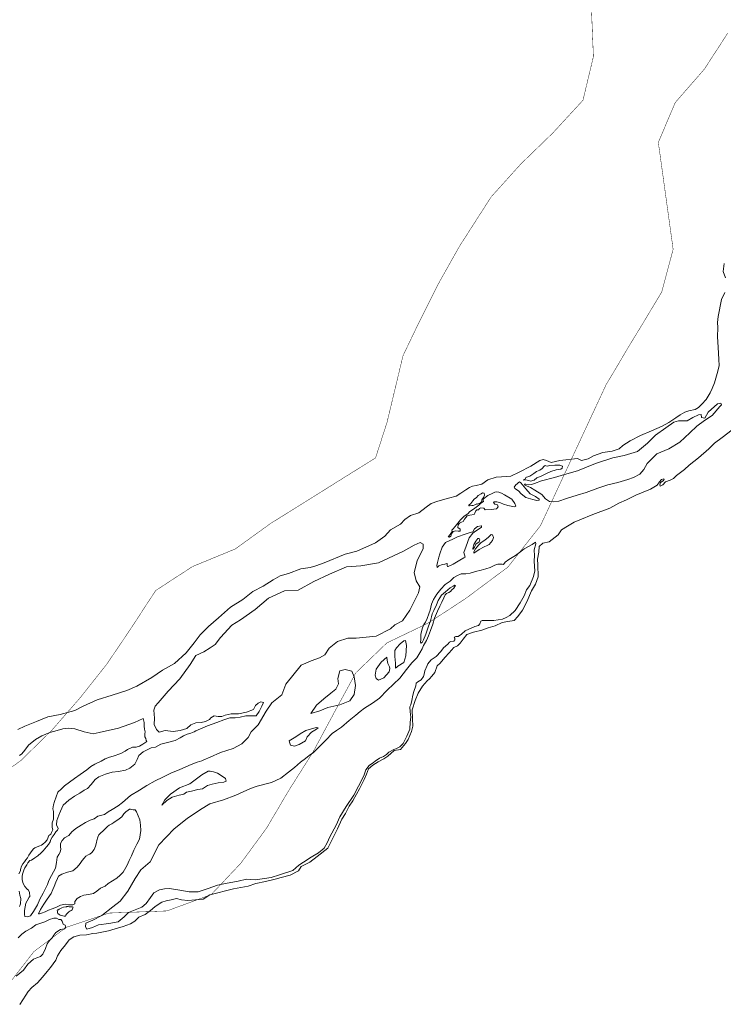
# Model space of a CAD drawing. Header units: metres. Extents: x 347609 to 404409, y 8547781 to 8605413.
# Tile 10 of 40: x 364563 to 365380, y 8552202 to 8553345. Entities that reach past the tile are written whole.
import ezdxf

# ---------------------------------------------------------------- set-up
doc = ezdxf.new("R2010")
doc.units = ezdxf.units.M
doc.layers.add('01. RIO', color=7, linetype='Continuous', lineweight=5, true_color=0x2776bb)
doc.layers.add('PREDIOS INSCRITOS EN LA BASE GRAFICA REGISTRAL (HUAURA) NOMBRE', color=7, linetype='Continuous', true_color=0xfffff0)

# ---------------------------------------------------------------- blocks, each defined once
blk = doc.blocks.new('REIORORI')
at = {"layer": '01. RIO', "color": 152, "lineweight": 15, "true_color": 0x2776bb, "flags": 128}
for points in [[(365390.6, 8552868.7), (365379.2, 8552860), (365370.2, 8552853.2), (365363.4, 8552846.7), (365351.4, 8552836.4), (365340.9, 8552827.6), (365335.2, 8552822.6), (365326.1, 8552815.8), (365322.7, 8552812.4), (365318.6, 8552810.3), (365313.1, 8552808.4), (365310.1, 8552804.8), (365307.1, 8552803.4), (365306.8, 8552804.9), (365307.3, 8552807.8), (365310.6, 8552809.6), (365311.6, 8552811.3), (365311.3, 8552811.9), (365308.4, 8552811.1), (365306.3, 8552808.6), (365303.4, 8552804.6), (365296, 8552799.9), (365278.8, 8552792.8), (365268, 8552787.5), (365259, 8552783.5), (365248.5, 8552778), (365228.9, 8552770.3), (365213.7, 8552764.2), (365207.1, 8552761.7), (365199.6, 8552757.1), (365192.4, 8552752.5), (365188.4, 8552746.7), (365178.3, 8552738.8), (365170.9, 8552737.2), (365166.5, 8552733.4), (365166, 8552726.7), (365164.6, 8552718.6), (365165.1, 8552711.9), (365165.5, 8552698), (365162.3, 8552689.6), (365157.6, 8552681.9), (365152.1, 8552668.9), (365147, 8552659.3), (365141.8, 8552652.1), (365137.4, 8552647.5), (365130.2, 8552646.4), (365123.7, 8552645), (365115.3, 8552641.2), (365107.2, 8552638.7), (365099.9, 8552636), (365090.3, 8552634), (365082.5, 8552631), (365078.3, 8552625.6), (365074.8, 8552621), (365071.7, 8552618), (365067.6, 8552616), (365062.1, 8552609.9), (365057.1, 8552604.5), (365051.6, 8552597.8), (365048, 8552594.9), (365045.4, 8552586.9), (365042, 8552582.8), (365039.3, 8552579.5), (365036.5, 8552577.4), (365030.9, 8552571), (365026, 8552563), (365022.4, 8552554.3), (365019, 8552543.8), (365019.6, 8552533.1), (365019.9, 8552524.6), (365018.4, 8552518.4), (365014.3, 8552509.1), (365011.3, 8552504.4), (365005.6, 8552497.6), (364998.3, 8552496.4), (364990.9, 8552490), (364986.3, 8552486.7), (364979.6, 8552483.4), (364973.2, 8552479.4), (364968.4, 8552475.1), (364965.9, 8552468.9), (364963.2, 8552462.7), (364958, 8552451.8), (364954.4, 8552445.8), (364950, 8552438), (364946, 8552431.9), (364941.6, 8552423.4), (364937.3, 8552416.5), (364932.2, 8552405.4), (364927.2, 8552395.5), (364921.1, 8552383.1), (364908.8, 8552373.2), (364900.2, 8552366.7), (364890.2, 8552361.8), (364887, 8552356.5), (364877.4, 8552351.5), (364867.1, 8552349.1), (364859.9, 8552346.9), (364848.9, 8552344.1), (364837.6, 8552342), (364828.7, 8552338.8), (364811.4, 8552335.9), (364784.1, 8552328.6), (364776.2, 8552323.6), (364758.6, 8552322.3), (364751.1, 8552322.9), (364745.2, 8552324.7), (364739, 8552323.1), (364733.2, 8552321.9), (364728.5, 8552320.1), (364723.9, 8552317.6), (364720.4, 8552315), (364715.2, 8552310.5), (364708.9, 8552305.9), (364701.5, 8552303), (364697.1, 8552298.1), (364692.1, 8552295.2), (364683.3, 8552292), (364674.1, 8552289.3), (364666.3, 8552286.9), (364652.7, 8552284.4), (364648.1, 8552283.9), (364640.8, 8552282.5), (364633.2, 8552282), (364626.2, 8552280.1), (364620.9, 8552276.5), (364616.3, 8552270.8), (364611.1, 8552264.1), (364607.2, 8552258), (364605.3, 8552252.9), (364602.1, 8552248.6), (364599.1, 8552244.4), (364595, 8552239.9), (364589.7, 8552233.2), (364584, 8552226.7), (364577.4, 8552221.2), (364573.3, 8552216.4), (364570.6, 8552212.4), (364563.3, 8552201.6)], [(365381.2, 8553062.1), (365380.1, 8553052.6), (365382.8, 8553045.5)], [(365382.2, 8553028.5), (365378.1, 8553020), (365374.4, 8553000.4), (365373.7, 8552993.3), (365374.1, 8552987.8), (365373.8, 8552977), (365374.3, 8552964.7), (365374.7, 8552957.6), (365375, 8552950.8), (365375.5, 8552943.3), (365373.4, 8552934.1), (365370, 8552923.5), (365367.5, 8552916.7), (365365, 8552911.6), (365360.4, 8552904.1), (365355.4, 8552898.6), (365351.6, 8552894.6), (365347.6, 8552892.5), (365340.2, 8552890.9), (365335.5, 8552889.2), (365330.3, 8552886.3), (365325.3, 8552882.7), (365317.1, 8552877.4), (365309.2, 8552873.2), (365297, 8552867.7), (365284.1, 8552862.2), (365272.2, 8552856.2), (365263.8, 8552850.6), (365259.3, 8552846.9), (365251.3, 8552844), (365240.3, 8552842.6), (365229.6, 8552838.5), (365223.3, 8552835), (365215.8, 8552833.3), (365211.1, 8552835.7), (365190.5, 8552833.1), (365180.6, 8552830.7), (365174.9, 8552833.1), (365171.2, 8552834.4), (365167.4, 8552833.1), (365157, 8552826.5), (365143.2, 8552819.6), (365133.5, 8552815.1), (365128.9, 8552814.8), (365116.4, 8552813.7), (365106.8, 8552810.6), (365100.1, 8552805.7), (365093.4, 8552804.1), (365089.3, 8552803.4), (365085.5, 8552802), (365081.3, 8552799), (365075.7, 8552795.4), (365070.2, 8552791.7), (365061.4, 8552789.3), (365048.7, 8552785.8), (365041.1, 8552783.1), (365035.4, 8552778.9), (365026.6, 8552772.4), (365017.3, 8552769.2), (365010.4, 8552764.6), (365005.6, 8552759.3), (364993.7, 8552752.6), (364987.4, 8552745.5), (364976.3, 8552737.6), (364954.7, 8552728), (364941.2, 8552724.3), (364917, 8552714.3), (364907, 8552710.8), (364900.5, 8552709), (364889.8, 8552707.2), (364875.5, 8552702.1), (364865.6, 8552699.4), (364857.6, 8552694.7), (364846.2, 8552687.1), (364833.9, 8552681.1), (364822.5, 8552671.9), (364808, 8552663), (364794.1, 8552650.6), (364782.7, 8552640.3), (364772.9, 8552630.7), (364765.9, 8552621.4), (364756.6, 8552609.8), (364743.2, 8552597.5), (364729.3, 8552589.7), (364716.6, 8552581.1), (364699.4, 8552571.1), (364687.7, 8552566.2), (364670.8, 8552560.6), (364653.2, 8552555.3), (364637.1, 8552547.9), (364627.2, 8552542.9), (364610.2, 8552538.2), (364596, 8552535.6), (364582.9, 8552530.2), (364569.4, 8552524.7), (364561.2, 8552520.9)], [(364563.1, 8552315.1), (364564.2, 8552318.5), (364564.5, 8552324.7), (364563.6, 8552328.4), (364562.8, 8552332.9)], [(364562.2, 8552353.1), (364564.2, 8552356.8), (364564.4, 8552358.3), (364565.5, 8552362.2), (364566.8, 8552364.9), (364568.9, 8552367.1), (364570.3, 8552369.4), (364572.2, 8552371.6), (364574, 8552374.7), (364575.9, 8552377.6), (364577.8, 8552380.4), (364579.2, 8552382.3), (364580.9, 8552383.4), (364583.4, 8552384.5), (364586.5, 8552385.5), (364588.6, 8552386.3), (364590.3, 8552387.8), (364592.8, 8552390), (364595, 8552392.7), (364597.2, 8552397.5), (364599.3, 8552399.1), (364600.2, 8552401), (364601.6, 8552404.1), (364601, 8552407), (364601.1, 8552412.3), (364602.4, 8552416.7), (364602.6, 8552421.4), (364602.7, 8552425.5), (364601.8, 8552428.5), (364602.4, 8552433.4), (364603.8, 8552437.2), (364605.6, 8552442.5), (364607.7, 8552448), (364612, 8552451.8), (364615.3, 8552455.3), (364621.1, 8552459.8), (364627.1, 8552463.8), (364633.7, 8552468.5), (364641.2, 8552473.8), (364645.8, 8552477.8), (364650.5, 8552480.5), (364657.7, 8552484.1), (364662.5, 8552486.7), (364667.6, 8552488.7), (364671.9, 8552490), (364680.7, 8552493.1), (364685.9, 8552495.6), (364688.3, 8552497.6), (364694.3, 8552500.1), (364698.6, 8552500.1), (364702.3, 8552501.4), (364706.3, 8552503.7), (364710.8, 8552506.7), (364710.2, 8552508.1), (364709.7, 8552510.3), (364708.7, 8552512.1), (364708.7, 8552515.8), (364708.8, 8552518.2), (364708.3, 8552521.2), (364707.7, 8552524.6), (364707.9, 8552529), (364706.7, 8552533.4), (364696.5, 8552529), (364678, 8552522.2), (364655.7, 8552517.3), (364648.6, 8552515.9), (364638.2, 8552518.2), (364627.3, 8552521.7), (364620.4, 8552522.2), (364613.2, 8552521.4), (364606.7, 8552519.7), (364598.3, 8552517.2), (364588.8, 8552513.3), (364581.7, 8552509), (364573.5, 8552502.6), (364569.2, 8552496.7), (364565.8, 8552492.4), (364563, 8552490.7)], [(364559.2, 8552234.2), (364567.7, 8552241.4), (364572.9, 8552248.1), (364579.4, 8552254.1), (364583.1, 8552255.7), (364587.6, 8552257.2), (364590, 8552259.8), (364593.2, 8552266.3), (364595.1, 8552271.8), (364598, 8552275.6), (364601.3, 8552279.2), (364601.8, 8552280.4), (364605.2, 8552285.1), (364610.5, 8552288.5), (364615.3, 8552289.3), (364616.7, 8552291.3), (364615.9, 8552293.7), (364613.8, 8552294.7), (364612.5, 8552298.3), (364611, 8552300), (364608.7, 8552300.3), (364606.1, 8552301.6), (364602.8, 8552301.6), (364597.8, 8552300.2), (364592.3, 8552297.3), (364588, 8552295.7), (364582, 8552293.9), (364576.8, 8552290), (364570.5, 8552286.4), (364565.7, 8552283), (364561.7, 8552278.8)]]:
    blk.add_lwpolyline(points, dxfattribs=at)
for points in [[(365157.5, 8552805.4), (365154.6, 8552805.1), (365150.9, 8552805.9), (365149.5, 8552805.8), (365149.8, 8552804.7), (365156.5, 8552801.7), (365161.5, 8552798.9), (365169.6, 8552793.9), (365173.8, 8552788.5), (365178.6, 8552785.4), (365182.6, 8552785.1), (365189.2, 8552786), (365198.3, 8552788.9), (365210.7, 8552793), (365221, 8552796.2), (365234.6, 8552800.9), (365246.4, 8552804.8), (365257.8, 8552807.7), (365269.4, 8552811.2), (365276, 8552813.6), (365283.6, 8552817.2), (365288, 8552822.7), (365291.8, 8552829.8), (365303.3, 8552841), (365317.2, 8552846.7), (365330, 8552854.6), (365341.3, 8552865.3), (365349.6, 8552872.9), (365358.7, 8552879.8), (365367.4, 8552885.5), (365376.5, 8552895.8), (365378.4, 8552897.7), (365377.4, 8552899.7), (365373.5, 8552899), (365362.9, 8552889.4), (365359, 8552882.5), (365355.1, 8552883.2), (365354.5, 8552886.6), (365351.7, 8552886.4), (365344.9, 8552883), (365338.3, 8552879.4), (365328.4, 8552879.3), (365323.1, 8552877.7), (365313.5, 8552871), (365301.5, 8552862.8), (365292.2, 8552853.3), (365280.8, 8552843.6), (365265.3, 8552839), (365251.9, 8552836.4), (365232, 8552829.6), (365211, 8552821.3), (365196, 8552816.8), (365184.3, 8552813.3), (365169.2, 8552809.6), (365161, 8552806.5)], [(365151.9, 8552813.8), (365150.9, 8552813.3), (365150.7, 8552812.1), (365149.8, 8552811.6), (365148.4, 8552810.8), (365148.5, 8552810.2), (365150.7, 8552810.6), (365154.4, 8552810.1), (365156.5, 8552809.1), (365160.7, 8552810.3), (365163.9, 8552812.9), (365168.7, 8552815.2), (365174.2, 8552817.8), (365180.1, 8552820.5), (365186.3, 8552822.4), (365191.6, 8552823.3), (365193.4, 8552824.2), (365193.5, 8552826.7), (365190.7, 8552827.9), (365184.6, 8552827.9), (365179, 8552827.3), (365176, 8552826.5), (365174.3, 8552826.9), (365173.3, 8552827.4), (365172.2, 8552826.5), (365169.9, 8552824), (365167.3, 8552822.1), (365163.4, 8552820.3), (365160.3, 8552818), (365155.7, 8552815.2), (365153.2, 8552814.4)], [(365142.3, 8552807.4), (365143.5, 8552808.3), (365145.3, 8552807.2), (365151, 8552800.4), (365156, 8552794.5), (365162.1, 8552791.3), (365166.4, 8552788.4), (365166.4, 8552787.2), (365163.8, 8552786.7), (365159.1, 8552787.8), (365150.9, 8552790.3), (365145.7, 8552794.3), (365142.6, 8552797.9), (365138.2, 8552800.5), (365137.6, 8552802.1), (365139.3, 8552804.9), (365140.8, 8552806)], [(365060.8, 8552744.4), (365063, 8552747.4), (365065.4, 8552750.7), (365065.3, 8552752.1), (365066.5, 8552754), (365070.4, 8552758.4), (365073.7, 8552762.2), (365075.2, 8552764.4), (365079.3, 8552768.5), (365083.8, 8552771.1), (365085.9, 8552773.8), (365090.3, 8552776.7), (365096.6, 8552781.2), (365097.9, 8552782.7), (365100, 8552784.3), (365101.7, 8552785.5), (365101.6, 8552787), (365102, 8552788.8), (365106.8, 8552792.4), (365112.8, 8552795.1), (365115.2, 8552796.3), (365116.9, 8552796.9), (365119.7, 8552796.3), (365122.6, 8552795.1), (365126.4, 8552793.4), (365134.9, 8552788.4), (365138.2, 8552783.3), (365139.4, 8552780.3), (365137.9, 8552779.5), (365130.3, 8552780.9), (365125, 8552782.6), (365121.7, 8552784.2), (365117.3, 8552785.1), (365114, 8552785.1), (365113.3, 8552784.4), (365115.2, 8552782.6), (365118.1, 8552781.6), (365119, 8552779.4), (365116.8, 8552777.1), (365110.8, 8552776.4), (365104, 8552776.1), (365102.1, 8552777.7), (365098.7, 8552778.4), (365097.4, 8552777.5), (365096.2, 8552776), (365094.2, 8552776), (365092.9, 8552774.9), (365091.7, 8552772), (365091.1, 8552770.4), (365086.2, 8552769.8), (365082.8, 8552769.1), (365080, 8552765.1), (365078.1, 8552762.5), (365076.3, 8552761.4), (365074.2, 8552760.6), (365072.4, 8552758.4), (365071.9, 8552755.4), (365074.8, 8552753.4), (365074.6, 8552751.3), (365072.5, 8552751.3), (365069.7, 8552751.4), (365066.6, 8552750.8), (365064.9, 8552748.1), (365064.1, 8552745.2), (365062.3, 8552744.1)], [(365084.8, 8552781.3), (365087.1, 8552783.4), (365089.5, 8552786.2), (365091, 8552788.3), (365093.8, 8552790.2), (365095.8, 8552792.4), (365099.1, 8552794.5), (365100.7, 8552795.5), (365102.5, 8552795.3), (365103.1, 8552793), (365102, 8552790.3), (365100, 8552787.5), (365099.9, 8552785.5), (365098.1, 8552783.8), (365095.7, 8552782.8), (365094.4, 8552782.6), (365094, 8552782.9), (365092, 8552781.9), (365089.9, 8552781), (365088.3, 8552780.8), (365085.7, 8552780.4), (365085, 8552780.7)], [(365048, 8552708.8), (365047.5, 8552711.2), (365048.3, 8552714.9), (365050.1, 8552721), (365051.2, 8552725), (365054, 8552732.7), (365057.8, 8552737.9), (365066.1, 8552741.7), (365071.7, 8552744.5), (365080.6, 8552747.6), (365085.4, 8552749.2), (365089.4, 8552750.3), (365091.5, 8552753.7), (365095, 8552756.5), (365099, 8552757.4), (365099.7, 8552756.8), (365099.6, 8552755.7), (365098.1, 8552754.5), (365092.7, 8552751.2), (365089.5, 8552748.9), (365085.1, 8552743.2), (365081.9, 8552733.7), (365079.1, 8552726.5), (365080.4, 8552721), (365078.9, 8552720), (365074.3, 8552717.4), (365066.5, 8552712.9), (365061, 8552710.1), (365060.1, 8552710), (365059.8, 8552710.9), (365059.8, 8552713.1), (365059.4, 8552713.6), (365056.9, 8552713), (365054.3, 8552712.4), (365050.2, 8552710.9), (365049, 8552709.9)], [(364765.8, 8552517.9), (364767.9, 8552519.4), (364781.5, 8552525), (364792.1, 8552529.1), (364800.3, 8552532.1), (364807.4, 8552534.5), (364813.5, 8552534.5), (364819.4, 8552535.1), (364825.7, 8552536.7), (364837.8, 8552536.5), (364841.5, 8552541.6), (364844.6, 8552548), (364846.4, 8552552), (364843.5, 8552552.8), (364840.4, 8552551.3), (364837.1, 8552548.7), (364834.8, 8552544.2), (364826.8, 8552541.1), (364817.4, 8552538.9), (364808.7, 8552538.9), (364801.7, 8552537.5), (364798, 8552535.9), (364793.7, 8552535.8), (364789, 8552536.7), (364785.1, 8552534.3), (364783.6, 8552532.3), (364778.9, 8552529.9), (364774.2, 8552528.9), (364768, 8552528.4), (364762.1, 8552526.2), (364757.2, 8552521.9), (364749.6, 8552519.6), (364741.6, 8552518.4), (364732.2, 8552519.6), (364725.2, 8552517.8), (364722.1, 8552520.8), (364719.4, 8552526.6), (364720, 8552534.1), (364719.2, 8552543.1), (364720.5, 8552548), (364724.1, 8552551.9), (364735.6, 8552565.4), (364749.1, 8552579.6), (364761.1, 8552596.1), (364767.8, 8552606.6), (364777.3, 8552611.1), (364784.3, 8552615.6), (364790.3, 8552619.6), (364796.3, 8552627.6), (364809.5, 8552641.8), (364819.7, 8552648.1), (364836.7, 8552660.3), (364852.2, 8552673.3), (364870.9, 8552681.7), (364886.7, 8552682.8), (364904.7, 8552692.5), (364923.2, 8552701.3), (364942.6, 8552709.8), (364959.6, 8552711), (364980.1, 8552714.5), (365008.8, 8552728), (365021.5, 8552734.7), (365028.5, 8552738), (365032, 8552736.2), (365032, 8552731), (365025, 8552716.8), (365021.5, 8552703.1), (365023.5, 8552693.3), (365028, 8552686.6), (365026.5, 8552679.6), (365021, 8552668.6), (365016.3, 8552659.2), (365007.8, 8552646.9), (364999.1, 8552642.2), (364993.8, 8552637.7), (364977.3, 8552629.1), (364954.1, 8552626.9), (364944.4, 8552626.7), (364932.4, 8552622.9), (364922.7, 8552615.2), (364917.7, 8552607.4), (364911.4, 8552604.2), (364901.7, 8552600.5), (364890.2, 8552595.7), (364872.2, 8552573.5), (364867.7, 8552561.2), (364856, 8552551.7), (364849.5, 8552542.2), (364840.3, 8552526.3), (364832.2, 8552518), (364828.5, 8552511.5), (364821.3, 8552504.2), (364811.3, 8552498.8), (364796.5, 8552494.2), (364784.5, 8552488.8), (364777.3, 8552485.6), (364774.7, 8552484.4), (364769.3, 8552482.9), (364762.4, 8552480.2), (364756.4, 8552477.6), (364748.3, 8552473.9), (364739.4, 8552470.5), (364729.6, 8552465.6), (364720.7, 8552461), (364710.9, 8552455.6), (364702.4, 8552450.3), (364692.1, 8552444), (364682.6, 8552436.2), (364677.7, 8552432.3), (364670.6, 8552427.7), (364666.1, 8552425), (364661.7, 8552422.1), (364653.9, 8552420.1), (364649.6, 8552417.1), (364645.1, 8552415.6), (364639.7, 8552412.8), (364634.7, 8552409.8), (364628.5, 8552405.9), (364623.7, 8552401.8), (364620.2, 8552397.8), (364615.5, 8552395), (364612.6, 8552391.8), (364610.7, 8552388.4), (364610.7, 8552384.7), (364611.1, 8552382), (364610.4, 8552378.5), (364608.6, 8552375.5), (364606.8, 8552372.4), (364606.1, 8552366.4), (364604.7, 8552359.8), (364602.6, 8552355.5), (364600.4, 8552351.1), (364597.2, 8552345.5), (364595.6, 8552340.8), (364590.5, 8552330.8), (364586.6, 8552323.8), (364583.8, 8552317.3), (364579.2, 8552309.5), (364575.7, 8552304.4), (364572.1, 8552303.2), (364569.2, 8552303.6), (364568.8, 8552306.1), (364568.8, 8552310.7), (364569.7, 8552314.8), (364570.6, 8552319), (364571.8, 8552322), (364574.1, 8552325.9), (364575, 8552326.9), (364574.8, 8552331.5), (364573.7, 8552334.2), (364571.9, 8552335.2), (364569.4, 8552338.4), (364567.2, 8552341.8), (364566.3, 8552346.3), (364566.3, 8552350.1), (364566.5, 8552352.9), (364568, 8552357.3), (364569.1, 8552360.2), (364571.4, 8552363.8), (364572.6, 8552365.9), (364575.2, 8552368.8), (364577.1, 8552368.9), (364581, 8552371.6), (364584.5, 8552374.1), (364588.3, 8552377.6), (364590.5, 8552380), (364594.3, 8552384.4), (364596.7, 8552387.1), (364598.6, 8552390.4), (364599.3, 8552393.1), (364601, 8552395.8), (364603.2, 8552398.7), (364605.2, 8552401.9), (364607.2, 8552403.8), (364607.8, 8552405.8), (364606.1, 8552410.1), (364606.3, 8552415.3), (364608.9, 8552421.3), (364610.8, 8552425.9), (364613.7, 8552432.8), (364620.2, 8552438.6), (364626.8, 8552443.2), (364633.3, 8552446.8), (364638.3, 8552450.2), (364642.1, 8552452.4), (364646.4, 8552456.8), (364651, 8552462.9), (364655.2, 8552466), (364662.9, 8552468.9), (364670.7, 8552471.2), (364678.1, 8552472.2), (364686, 8552473.7), (364691.3, 8552476), (364696.9, 8552480.7), (364699.8, 8552485.8), (364701.8, 8552490.6), (364706.8, 8552495), (364716, 8552499.4), (364720.8, 8552500.4), (364727.2, 8552503.6), (364736.5, 8552506.2), (364743.7, 8552507.9), (364749.6, 8552511.3), (364753.6, 8552513.6), (364757.7, 8552515.2), (364762, 8552516.5)], [(364826.6, 8552346.9), (364816.9, 8552344.8), (364802.3, 8552342.1), (364793, 8552340.2), (364782.1, 8552336), (364770.4, 8552332.4), (364760.2, 8552332.1), (364749.1, 8552334.3), (364737.3, 8552336.1), (364731.3, 8552335.6), (364725.6, 8552334.5), (364719.2, 8552331.1), (364715, 8552325.8), (364710.3, 8552318.9), (364705.2, 8552314.5), (364689.8, 8552308.2), (364684.6, 8552303.4), (364677.7, 8552297.4), (364666.8, 8552295.4), (364654.9, 8552294.1), (364647.7, 8552291), (364641.3, 8552289.1), (364639.6, 8552291.8), (364640.2, 8552295.9), (364648.3, 8552299.4), (364658.5, 8552304.8), (364671.3, 8552315), (364679.8, 8552321.6), (364688.9, 8552333.2), (364697.2, 8552347.7), (364704, 8552357.9), (364714.9, 8552367.1), (364724.7, 8552386.9), (364742.6, 8552405.4), (364757.9, 8552417.6), (364773.1, 8552427.8), (364783.9, 8552434.5), (364800.1, 8552439.1), (364814.3, 8552444.6), (364831.2, 8552452.4), (364839.1, 8552454.8), (364855.8, 8552459.1), (364866.7, 8552464.1), (364875.5, 8552471.1), (364882.5, 8552476.6), (364889.2, 8552482.9), (364895, 8552487.3), (364899.3, 8552490.7), (364904.3, 8552494.2), (364911.7, 8552501.4), (364918.8, 8552508.3), (364926.1, 8552516), (364931.1, 8552519.5), (364937.1, 8552523.5), (364945.8, 8552531.3), (364953.8, 8552537.4), (364958.5, 8552541.6), (364963.7, 8552545.5), (364973, 8552551.3), (364981.3, 8552557.2), (364990.1, 8552566.4), (364997.4, 8552573.6), (365004.6, 8552580.4), (365012.4, 8552590.6), (365018.5, 8552598.1), (365024.4, 8552604), (365027.8, 8552609.9), (365030.7, 8552614.5), (365032.1, 8552618.3), (365035.6, 8552624.1), (365038.1, 8552629.6), (365040.5, 8552635.7), (365042.9, 8552643.1), (365044.9, 8552650.2), (365048.3, 8552658.1), (365051.1, 8552663.9), (365053.6, 8552668.5), (365055.9, 8552673.6), (365057.3, 8552677), (365059.1, 8552678.7), (365061.5, 8552680), (365063.4, 8552681.2), (365065.3, 8552683), (365067.4, 8552685.1), (365069.2, 8552687.9), (365068.5, 8552688.6), (365066.8, 8552687.4), (365063.3, 8552685.5), (365057.8, 8552680.8), (365053.1, 8552676.7), (365049.2, 8552670.8), (365047.4, 8552665.5), (365044.3, 8552659.1), (365042.1, 8552655.2), (365041.4, 8552651.8), (365040.2, 8552647.1), (365037.7, 8552639.7), (365034.9, 8552631.4), (365032.1, 8552624.8), (365030.8, 8552621.7), (365029.6, 8552621.1), (365028.8, 8552622.1), (365029, 8552624.8), (365029.2, 8552631.7), (365030.9, 8552638.7), (365032.5, 8552642.6), (365034.5, 8552645.4), (365036.4, 8552649.6), (365038.3, 8552655.1), (365040, 8552659.2), (365041.5, 8552666.4), (365044, 8552671.9), (365047.7, 8552678), (365052.4, 8552683.7), (365057.4, 8552689.3), (365063, 8552693), (365067.3, 8552697.2), (365070.9, 8552699.3), (365076, 8552701.5), (365081.4, 8552701.7), (365086.5, 8552702.2), (365092.5, 8552704.4), (365099.3, 8552706), (365104.7, 8552707.3), (365109.8, 8552709), (365115.2, 8552711.8), (365118.4, 8552712.9), (365121.1, 8552713), (365123.7, 8552712.8), (365125.2, 8552712.6), (365127, 8552715.1), (365131.4, 8552718.2), (365138.9, 8552723), (365143.7, 8552726.5), (365149, 8552730.7), (365158.5, 8552735.5), (365162.2, 8552738.2), (365162.8, 8552736.3), (365160.9, 8552729.3), (365161, 8552722.3), (365160.8, 8552716.7), (365161.2, 8552710.1), (365161.3, 8552704.9), (365160, 8552698.6), (365155.5, 8552687.9), (365151.7, 8552682.9), (365149.2, 8552675.9), (365144.3, 8552667.8), (365138.8, 8552658.9), (365132.6, 8552653.3), (365128.3, 8552650.8), (365123.9, 8552648.9), (365113.8, 8552647.3), (365108.2, 8552647.4), (365103.5, 8552647.4), (365100.4, 8552647.2), (365098.6, 8552646.8), (365097.5, 8552643.4), (365096, 8552641.7), (365091.7, 8552640.3), (365080.6, 8552635.2), (365076.4, 8552631.6), (365072.6, 8552628.9), (365069.6, 8552628.7), (365067.9, 8552628), (365068.6, 8552626.8), (365068.4, 8552625.1), (365067.3, 8552623.4), (365064.1, 8552623.1), (365062.3, 8552622.3), (365060.3, 8552619.8), (365055.5, 8552615.6), (365052.5, 8552611.3), (365046.8, 8552605.4), (365041.2, 8552601.8), (365038.9, 8552598.8), (365037.4, 8552597.1), (365036.5, 8552595.2), (365033.7, 8552589.1), (365033, 8552585.2), (365032.3, 8552582.4), (365029.4, 8552578.6), (365025.8, 8552576.3), (365023.7, 8552574.5), (365023.2, 8552571.4), (365020.8, 8552565), (365020, 8552560.6), (365018.7, 8552554.5), (365017.4, 8552549.6), (365016.2, 8552547.2), (365016.7, 8552541.2), (365017.6, 8552535.3), (365016.9, 8552529.2), (365016.5, 8552521.2), (365013, 8552513.1), (365008.5, 8552504.6), (365004.7, 8552500.8), (365000.1, 8552498.4), (364997.7, 8552497.4), (364991.8, 8552494.3), (364989.1, 8552491.8), (364985.7, 8552489.3), (364981, 8552487.5), (364975.9, 8552483.9), (364974, 8552482.6), (364969.2, 8552479), (364965.4, 8552474), (364962.8, 8552466.8), (364956.6, 8552455), (364951.4, 8552444.6), (364942.3, 8552431.3), (364935.2, 8552419.4), (364930.7, 8552409.7), (364923.5, 8552396.3), (364920.3, 8552389), (364916.9, 8552383), (364910.3, 8552377.5), (364901.9, 8552372.7), (364893, 8552366.7), (364887.6, 8552363.2), (364880.6, 8552357), (364864.9, 8552351.9), (364855.5, 8552348.9), (364837.1, 8552346.3), (364831.6, 8552346.7)], [(365089.7, 8552730.1), (365091.3, 8552732.5), (365092.9, 8552736.2), (365096.7, 8552738.8), (365097.7, 8552740.9), (365096.8, 8552742.5), (365095.3, 8552742.6), (365092.8, 8552739.7), (365090.7, 8552735.6), (365089.9, 8552732.4), (365089.4, 8552730.7)], [(365090.6, 8552725.6), (365093, 8552727.2), (365097, 8552730), (365102.6, 8552733.1), (365106.3, 8552734.4), (365108.3, 8552735.6), (365112.5, 8552740.4), (365113.5, 8552743.8), (365112.5, 8552746.8), (365110.6, 8552747.1), (365107.8, 8552744.3), (365103.3, 8552740.7), (365099.1, 8552738), (365096, 8552734.7), (365094.4, 8552732.8), (365092.4, 8552730.6), (365090.7, 8552727.3)], [(364999.5, 8552591.9), (364999.5, 8552597.8), (364998.9, 8552605.4), (364998.8, 8552612.4), (365000.7, 8552615.5), (365005, 8552620.1), (365009.2, 8552623.7), (365011.2, 8552624.3), (365012.6, 8552618.2), (365011.8, 8552606.2), (365009.2, 8552598.6), (365002.3, 8552594.5), (365000.7, 8552592.9)], [(364989.8, 8552604.8), (364983.1, 8552598.9), (364977.2, 8552590.9), (364976.2, 8552583.9), (364977.2, 8552580.2), (364979.8, 8552578), (364986, 8552580.9), (364992.4, 8552587.9), (364993.1, 8552591.5), (364992.9, 8552593.7), (364990.7, 8552597.3), (364989.9, 8552601.2)], [(364901.4, 8552539.2), (364912, 8552542.4), (364921.1, 8552546.4), (364935.1, 8552549.6), (364946.8, 8552554.2), (364951.8, 8552561.3), (364953.4, 8552571.9), (364951.5, 8552581.9), (364948.8, 8552588.5), (364941.4, 8552590.6), (364935, 8552589.1), (364932.7, 8552580.1), (364933.4, 8552573.9), (364930.5, 8552567.6), (364924.6, 8552562.9), (364916.6, 8552556.6), (364907.8, 8552549.2)], [(364876.4, 8552507.5), (364883.9, 8552512.4), (364888.9, 8552515.8), (364895.6, 8552519.8), (364907.4, 8552523.3), (364909.7, 8552522.8), (364908.1, 8552521.3), (364902.1, 8552517.6), (364897.2, 8552512.1), (364895.2, 8552507.7), (364887.8, 8552503.2), (364882.5, 8552501.6), (364877.9, 8552502.5), (364876.9, 8552505)], [(364782.2, 8552472.3), (364774.9, 8552468.3), (364761, 8552457.8), (364749, 8552453), (364738.3, 8552445.8), (364731.9, 8552439.1), (364728.5, 8552433.1), (364734.1, 8552438.4), (364740.5, 8552442.2), (364748.6, 8552444.7), (364753.7, 8552445.8), (364757, 8552448), (364762.6, 8552449.3), (364770.1, 8552451), (364775.7, 8552452), (364781.4, 8552455.6), (364786.8, 8552457.2), (364793.8, 8552459), (364800.4, 8552459.5), (364803.1, 8552460.7), (364802.3, 8552463.7), (364798.3, 8552466.7), (364792.8, 8552469.9), (364788.4, 8552471.8), (364784.4, 8552472.5)], [(364585.3, 8552306.6), (364587.4, 8552311.9), (364591.4, 8552317.9), (364595.3, 8552323.7), (364599.8, 8552330.3), (364601.8, 8552334.9), (364603.3, 8552338.4), (364605.3, 8552343.4), (364607, 8552347.9), (364608.5, 8552350.6), (364612.3, 8552352.9), (364618.7, 8552355.2), (364624.8, 8552356.7), (364630, 8552361), (364633.5, 8552365.3), (364636, 8552368.7), (364638.1, 8552371.4), (364640.2, 8552373.6), (364642.8, 8552375.1), (364644.6, 8552376.1), (364647.1, 8552378.1), (364649.8, 8552381.6), (364651.2, 8552385.2), (364652.4, 8552389.7), (364652.7, 8552392), (364654.2, 8552395.8), (364655.3, 8552398.3), (364657.4, 8552400.9), (364659.7, 8552402.7), (364662.7, 8552405.3), (364665.2, 8552408.1), (364667.2, 8552409.8), (364670.3, 8552411.3), (364672.7, 8552412.9), (364674.3, 8552413.9), (364676.1, 8552415.1), (364678.9, 8552417.1), (364681.8, 8552419.4), (364684.4, 8552422.8), (364686.5, 8552425.1), (364689.2, 8552427.1), (364690.7, 8552428.1), (364692.1, 8552428.1), (364695.1, 8552427.5), (364697.2, 8552427.5), (364698.9, 8552425.2), (364701, 8552420.5), (364702.9, 8552415.8), (364703.7, 8552409.6), (364703.9, 8552403.6), (364703.3, 8552398.4), (364702.3, 8552393.6), (364699.3, 8552387.5), (364695.9, 8552380.8), (364693.1, 8552373.9), (364690.5, 8552368.6), (364688, 8552363.3), (364684.9, 8552358), (364683.6, 8552355.3), (364680, 8552351.5), (364676.2, 8552348.2), (364671.1, 8552344.9), (364666.2, 8552342.1), (364662.4, 8552338.9), (364657.3, 8552336.6), (364652.7, 8552333.1), (364648.9, 8552330.4), (364643, 8552329.2), (364637.8, 8552328.5), (364633.9, 8552326.7), (364630, 8552324.7), (364627.4, 8552320.9), (364627.4, 8552319.2), (364627.5, 8552318.3), (364625, 8552317.2), (364620, 8552317.2), (364616.4, 8552317.9), (364610.7, 8552316.8), (364605.9, 8552314.3), (364601.1, 8552312.4), (364596.6, 8552310.9), (364592.7, 8552309.1), (364588.7, 8552307.5), (364586.4, 8552306.7), (364585.7, 8552306.6)], [(364618, 8552315.1), (364619.5, 8552315.1), (364620.8, 8552314.9), (364623.4, 8552314.8), (364624.7, 8552314.8), (364625.3, 8552314.5), (364624.8, 8552313.6), (364624.5, 8552312.4), (364624.1, 8552311.2), (364622.9, 8552310.5), (364621.6, 8552309.7), (364620.2, 8552309.2), (364619.3, 8552308), (364618.8, 8552307.4), (364617.7, 8552306.5), (364617, 8552305), (364616.6, 8552304), (364614.8, 8552304), (364613.4, 8552304.2), (364611.7, 8552304.7), (364610.3, 8552305.2), (364609.1, 8552305.9), (364607.5, 8552307.1), (364607.2, 8552308.2), (364607, 8552309.6), (364606.7, 8552310.5), (364607, 8552311.3), (364608.4, 8552311.5), (364609.2, 8552312.2), (364610.8, 8552313.1), (364612.3, 8552313.7), (364614.2, 8552314.3), (364616.7, 8552314.8), (364617.6, 8552314.9)]]:
    blk.add_lwpolyline(points, close=True, dxfattribs=at)

msp = doc.modelspace()

# ---------------------------------------------------------------- linework, layer by layer
at = {"layer": 'PREDIOS INSCRITOS EN LA BASE GRAFICA REGISTRAL (HUAURA) NOMBRE', "color": 5, "true_color": 0x0000ff, "const_width": 0.5}
for points in [[(364523.5, 8552455.2), (364564.6, 8552484.7), (364600.3, 8552519.6), (364633.3, 8552557.4), (364664.6, 8552596.9), (364693.2, 8552639.3), (364721.2, 8552682.2), (364763.9, 8552710), (364813.7, 8552730.5), (364854.7, 8552760.1), (364898.1, 8552787.2), (364940.6, 8552813.8), (364976.5, 8552836.2), (364989.7, 8552876.9), (364999.3, 8552916.9), (365008.4, 8552954.9), (365026.2, 8552992), (365048.8, 8553037.2), (365073.8, 8553081.7), (365110.8, 8553139.4), (365145.2, 8553177.5), (365182.6, 8553213.8), (365217.4, 8553251.6), (365229.5, 8553302.2), (365227.1, 8553360.8)], [(364551.5, 8552226.4), (364579.9, 8552263), (364617.4, 8552291.1), (364667, 8552307.6), (364734.3, 8552310.1), (364785.6, 8552329), (364820, 8552365.4), (364850, 8552406.3), (364876.3, 8552450.9), (364903.8, 8552494.4), (364928.6, 8552540.6), (364953.6, 8552586.6), (364989.6, 8552621.3), (365037.1, 8552644.1), (365080.6, 8552672.5), (365130.1, 8552709.3), (365168, 8552757.4), (365193.9, 8552813.1), (365219.5, 8552868.1), (365244.2, 8552921.1), (365270.4, 8552965.2), (365297, 8553009.1), (365308.8, 8553028.7), (365322.1, 8553078.5), (365313.5, 8553140.6), (365304.9, 8553202.7), (365324.6, 8553249), (365358.2, 8553287.5), (365385.5, 8553329.5)]]:
    msp.add_lwpolyline(points, dxfattribs=at)

# ---------------------------------------------------------------- block references
msp.add_blockref('REIORORI', (0, 0))

doc.saveas('drawing.dxf')
